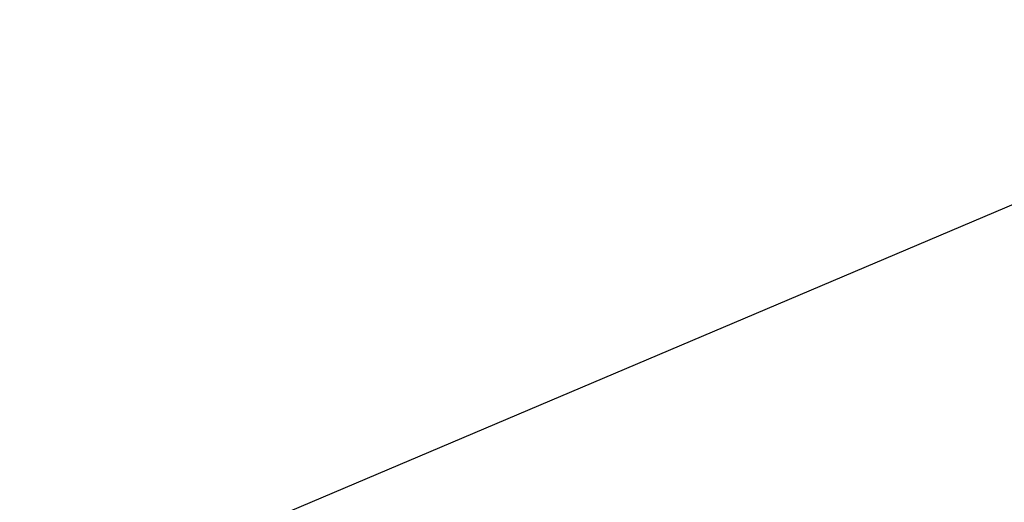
# Model space of a CAD drawing. Extents: x -219 to 381, y -9 to 31.
# Tile 148 of 256: x -0.610139 to -0.608428, y 18.247126 to 18.247965. Entities that reach past the tile are written whole.
import ezdxf

# ---------------------------------------------------------------- set-up
doc = ezdxf.new("R2010")
doc.units = 0
doc.header["$LTSCALE"] = 25.4
doc.layers.get('0').update_dxf_attribs({"color": 13, "linetype": 'CONTINUOUS'})

# ---------------------------------------------------------------- blocks, each defined once
blk = doc.blocks.new('IMPULSE-LED-S-8115_STL_1')
at = {"color": 250}
blk.add_line((-0.689485, 18.2132454, 217.2323456), (-0.3353988, 18.3634834, 217.4552155), dxfattribs=at)
blk.add_line((-0.689485, 18.2132454, 217.2323456), (-0.3353988, 18.3634834, 217.4552155), dxfattribs=at)
mesh = blk.add_polyface(dxfattribs=at)
corners = [(-0.3031521, 18.3175697, 218.1590271), (-0.3391664, 18.3690834, 218.1547546), (-0.6092705, 18.0943069, 217.9402771)]
mesh.append_faces([[corners[k] for k in face] for face in [(0, 1, 2)]], dxfattribs={"color": 250})
mesh = blk.add_polyface(dxfattribs=at)
corners = [(-0.4567477, 18.2066746, 219.1433563), (-0.6098645, 18.0951214, 219.2527313), (-0.5510153, 18.3503017, 219.132782)]
mesh.append_faces([[corners[k] for k in face] for face in [(0, 1, 2)]], dxfattribs={"color": 250})
mesh = blk.add_polyface(dxfattribs=at)
corners = [(-0.2380351, 18.2343197, 218.1660614), (-0.3031521, 18.3175697, 218.1590271), (-0.6092705, 18.0943069, 217.9402771)]
mesh.append_faces([[corners[k] for k in face] for face in [(0, 1, 2)]], dxfattribs={"color": 250})
mesh = blk.add_polyface(dxfattribs=at)
corners = [(-0.7142757, 18.2542038, 219.242157), (-0.6098645, 18.0951214, 219.2527313), (-0.6485444, 18.1501865, 219.3365326)]
mesh.append_faces([[corners[k] for k in face] for face in [(0, 1, 2)]], dxfattribs={"color": 250})

msp = doc.modelspace()

# ---------------------------------------------------------------- block references
at = {"color": 0}
msp.add_blockref('IMPULSE-LED-S-8115_STL_1', (0, 0), dxfattribs=at)

doc.saveas('drawing.dxf')
